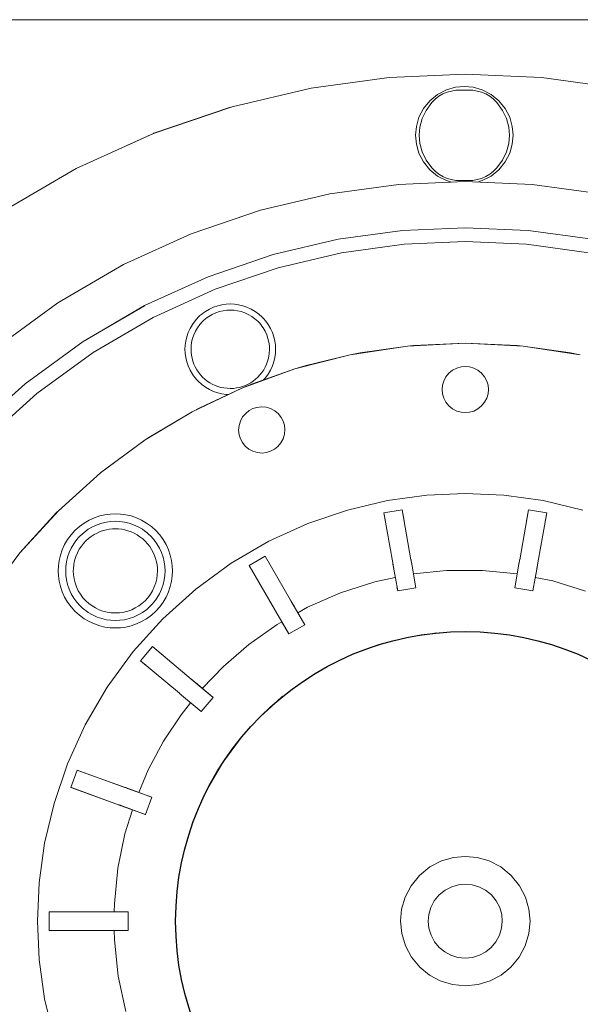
# Model space of a CAD drawing. Header units: millimetres. Extents: x -770 to 800, y -683 to 530.
# Tile 16 of 20: x 254 to 375, y -263 to -50. Entities that reach past the tile are written whole.
import ezdxf

# ---------------------------------------------------------------- set-up
doc = ezdxf.new("R2010")
doc.units = ezdxf.units.MM
doc.header["$MEASUREMENT"] = 0
doc.layers.add('MATERIAL 1', color=251, linetype='Continuous', true_color=0x505050)
doc.layers.add('MATERIAL 2', color=5, linetype='Continuous', true_color=0x0000ff)

msp = doc.modelspace()

# ---------------------------------------------------------------- linework, layer by layer
at = {"layer": 'MATERIAL 1', "color": 251, "linetype": 'Continuous', "lineweight": 0, "true_color": 0x505050}
for p, q in [((191.13, -50.08), (765, -50.08)), ((316.66, -64.89), (333.53, -62.57)), ((333.53, -62.57), (350, -61.83)), ((350, -61.83), (366.47, -62.57)), ((366.47, -62.57), (383.34, -64.89)), ((299.58, -68.9), (316.66, -64.89)), ((344.02, -66.25), (345.91, -65.27)), ((345.15, -66.15), (346.1, -65.75)), ((345.91, -65.27), (347.87, -64.7)), ((346.1, -65.75), (347.99, -65.33)), ((347.87, -64.7), (349.79, -64.53)), ((347.99, -65.33), (349.79, -65.29)), ((351.71, -64.7), (349.79, -64.53)), ((351.6, -65.33), (349.79, -65.29)), ((353.48, -65.75), (351.6, -65.33)), ((353.68, -65.27), (351.71, -64.7)), ((354.43, -66.15), (353.48, -65.75)), ((355.56, -66.25), (353.68, -65.27)), ((340.96, -69.3), (342.33, -67.62)), ((341.56, -69.7), (342.73, -68.02)), ((342.33, -67.62), (344.02, -66.25)), ((342.73, -68.02), (343.46, -67.29)), ((343.46, -67.29), (344.28, -66.65)), ((344.28, -66.65), (345.15, -66.15)), ((354.43, -66.15), (355.3, -66.65)), ((356.12, -67.29), (355.3, -66.65)), ((357.25, -67.62), (355.56, -66.25)), ((356.12, -67.29), (356.85, -68.02)), ((358.02, -69.7), (356.85, -68.02)), ((358.62, -69.3), (357.25, -67.62)), ((282.55, -74.69), (299.58, -68.9)), ((299.22, -69.02), (282.64, -74.66)), ((339.98, -71.19), (340.96, -69.3)), ((340.71, -71.48), (341.56, -69.7)), ((358.88, -71.48), (358.02, -69.7)), ((358.02, -69.7), (358.02, -69.7)), ((359.6, -71.19), (358.62, -69.3)), ((339.42, -73.16), (339.98, -71.19)), ((340.19, -73.3), (340.71, -71.48)), ((358.88, -71.48), (359.4, -73.3)), ((360.17, -73.16), (359.6, -71.19)), ((339.24, -75.08), (339.42, -73.16)), ((340.02, -75.08), (340.19, -73.3)), ((359.4, -73.3), (359.56, -75.08)), ((360.34, -75.08), (360.17, -73.16)), ((265.83, -82.3), (282.55, -74.69)), ((282.55, -74.69), (281.41, -75.21)), ((339.42, -77), (339.24, -75.08)), ((340.19, -76.85), (340.02, -75.08)), ((359.56, -75.08), (359.4, -76.85)), ((360.17, -77), (360.34, -75.08)), ((339.98, -78.96), (339.42, -77)), ((340.71, -78.67), (340.19, -76.85)), ((341.56, -80.46), (340.71, -78.67)), ((358.88, -78.67), (358.02, -80.46)), ((359.4, -76.85), (358.88, -78.67)), ((359.6, -78.96), (360.17, -77)), ((340.96, -80.85), (339.98, -78.96)), ((342.33, -82.54), (340.96, -80.85)), ((341.56, -80.46), (341.56, -80.46)), ((342.73, -82.14), (341.56, -80.46)), ((356.85, -82.14), (358.02, -80.46)), ((357.25, -82.54), (358.62, -80.85)), ((358.62, -80.85), (359.6, -78.96)), ((249.72, -91.7), (265.83, -82.3)), ((344.02, -83.91), (342.33, -82.54)), ((343.46, -82.87), (342.73, -82.14)), ((344.28, -83.5), (343.46, -82.87)), ((355.3, -83.5), (356.12, -82.87)), ((355.56, -83.91), (357.25, -82.54)), ((356.12, -82.87), (356.85, -82.14)), ((356.85, -82.14), (356.85, -82.14)), ((356.85, -82.14), (356.85, -82.14)), ((345.91, -84.89), (344.02, -83.91)), ((345.15, -84.01), (344.28, -83.5)), ((346.1, -84.41), (345.15, -84.01)), ((347.02, -85.21), (345.91, -84.89)), ((347.99, -84.83), (346.1, -84.41)), ((349.79, -84.86), (347.99, -84.83)), ((349.79, -84.86), (351.6, -84.83)), ((349.79, -84.86), (349.79, -84.86)), ((351.6, -84.83), (353.48, -84.41)), ((352.62, -85.19), (353.68, -84.89)), ((353.48, -84.41), (354.43, -84.01)), ((353.68, -84.89), (355.56, -83.91)), ((354.43, -84.01), (355.3, -83.5))]:
    msp.add_line(p, q, dxfattribs=at)
at = {"layer": 'MATERIAL 1', "color": 251, "linetype": 'Continuous', "lineweight": 0, "true_color": 0x505050, "flags": 128}
msp.add_lwpolyline([(276.83, -77.3), (282.55, -74.69), (282.64, -74.66), (282.64, -74.66)], dxfattribs=at)
at = {"layer": 'MATERIAL 2', "color": 5, "linetype": 'Continuous', "lineweight": 0, "true_color": 0x0000ff}
for p, q in [((350, -85.08), (335.53, -85.71)), ((364.47, -85.71), (350, -85.08)), ((335.53, -85.71), (320.7, -87.75)), ((379.3, -87.75), (364.47, -85.71)), ((320.7, -87.75), (305.7, -91.29)), ((305.7, -91.29), (290.75, -96.39)), ((336.43, -95.66), (322.52, -97.58)), ((350, -95.08), (336.43, -95.66)), ((363.57, -95.66), (350, -95.08)), ((377.48, -97.58), (363.57, -95.66)), ((290.75, -96.39), (276.06, -103.06)), ((322.52, -97.58), (308.45, -100.9)), ((323.25, -100.53), (336.79, -98.67)), ((336.79, -98.67), (350, -98.08)), ((350, -98.08), (363.21, -98.67)), ((363.21, -98.67), (376.75, -100.53)), ((294.42, -105.68), (308.45, -100.9)), ((308.45, -100.9), (308.45, -100.9)), ((309.55, -103.75), (323.25, -100.53)), ((276.06, -103.06), (261.91, -111.32)), ((295.89, -108.4), (309.55, -103.75)), ((280.65, -111.94), (294.42, -105.68)), ((282.48, -114.5), (295.89, -108.4)), ((261.91, -111.32), (248.53, -121.08)), ((280.66, -111.95), (267.38, -119.69)), ((268, -119.32), (280.65, -111.94)), ((280.44, -112.08), (280.66, -111.95)), ((293.82, -113.17), (294.68, -112.67)), ((294.68, -112.67), (295.57, -112.26)), ((295.57, -112.26), (296.48, -111.95)), ((296.48, -111.95), (297.39, -111.74)), ((297.39, -111.74), (298.3, -111.61)), ((298.3, -111.61), (299.18, -111.57)), ((298.41, -112.92), (299.18, -112.88)), ((299.18, -111.57), (300.06, -111.61)), ((299.18, -112.88), (299.94, -112.92)), ((300.06, -111.61), (300.96, -111.74)), ((300.96, -111.74), (301.87, -111.95)), ((301.87, -111.95), (302.78, -112.26)), ((302.78, -112.26), (303.68, -112.67)), ((303.68, -112.67), (304.54, -113.17)), ((269.56, -122.04), (282.48, -114.5)), ((291.57, -115.19), (292.25, -114.44)), ((292.25, -114.44), (292.62, -114.09)), ((292.62, -114.09), (293, -113.76)), ((293, -113.76), (293.4, -113.46)), ((293.4, -113.46), (293.82, -113.17)), ((293.5, -115.07), (293.83, -114.78)), ((293.83, -114.78), (294.18, -114.52)), ((294.18, -114.52), (294.53, -114.27)), ((294.53, -114.27), (295.28, -113.83)), ((295.28, -113.83), (296.05, -113.48)), ((296.05, -113.48), (296.84, -113.21)), ((296.84, -113.21), (297.63, -113.03)), ((297.63, -113.03), (298.41, -112.92)), ((299.94, -112.92), (300.72, -113.03)), ((300.72, -113.03), (301.51, -113.21)), ((301.51, -113.21), (302.3, -113.48)), ((302.3, -113.48), (303.07, -113.83)), ((303.07, -113.83), (303.82, -114.27)), ((303.82, -114.27), (304.52, -114.78)), ((304.52, -114.78), (305.18, -115.37)), ((304.54, -113.17), (305.35, -113.76)), ((305.35, -113.76), (306.1, -114.44)), ((306.1, -114.44), (306.45, -114.81)), ((306.45, -114.81), (306.78, -115.19)), ((290.07, -117.76), (290.48, -116.87)), ((290.48, -116.87), (290.98, -116.01)), ((290.98, -116.01), (291.57, -115.19)), ((291.64, -117.47), (292.08, -116.73)), ((292.08, -116.73), (292.59, -116.02)), ((292.59, -116.02), (293.18, -115.37)), ((293.18, -115.37), (293.5, -115.07)), ((305.18, -115.37), (305.48, -115.69)), ((305.48, -115.69), (305.76, -116.02)), ((305.76, -116.02), (306.03, -116.37)), ((306.03, -116.37), (306.28, -116.73)), ((306.28, -116.73), (306.71, -117.47)), ((306.78, -115.19), (307.09, -115.59)), ((307.09, -115.59), (307.38, -116.01)), ((307.38, -116.01), (307.88, -116.87)), ((307.88, -116.87), (308.29, -117.76)), ((289.54, -119.59), (289.76, -118.67)), ((289.76, -118.67), (290.07, -117.76)), ((290.83, -119.83), (291.02, -119.03)), ((291.02, -119.03), (291.29, -118.25)), ((291.29, -118.25), (291.64, -117.47)), ((306.71, -117.47), (307.07, -118.25)), ((307.07, -118.25), (307.33, -119.03)), ((307.33, -119.03), (307.52, -119.83)), ((308.29, -117.76), (308.6, -118.67)), ((308.6, -118.67), (308.81, -119.59)), ((254.84, -128.84), (267.36, -119.7)), ((267.38, -119.69), (267.38, -119.69)), ((289.38, -121.37), (289.42, -120.49)), ((289.42, -122.25), (289.38, -121.37)), ((289.42, -120.49), (289.54, -119.59)), ((290.69, -121.37), (290.73, -120.61)), ((290.72, -122.01), (290.69, -121.37)), ((290.73, -120.61), (290.83, -119.83)), ((307.52, -119.83), (307.63, -120.61)), ((307.61, -122.34), (307.66, -121.37)), ((307.63, -120.61), (307.66, -121.37)), ((308.81, -119.59), (308.93, -120.49)), ((308.93, -120.49), (308.97, -121.37)), ((308.97, -121.37), (308.93, -122.25)), ((325.13, -122.58), (337.47, -120.71)), ((337.47, -120.71), (327.25, -122.16)), ((337.47, -120.71), (350, -120.08)), ((337.47, -120.71), (338.77, -120.58)), ((350, -120.08), (338.77, -120.58)), ((338.77, -120.58), (338.77, -120.58)), ((350, -120.08), (362.53, -120.71)), ((361.23, -120.58), (350, -120.08)), ((362.53, -120.71), (361.23, -120.58)), ((361.23, -120.58), (361.23, -120.58)), ((362.53, -120.71), (372.75, -122.16)), ((362.53, -120.71), (374.87, -122.58)), ((257.35, -130.95), (269.56, -122.04)), ((289.54, -123.15), (289.42, -122.25)), ((289.76, -124.06), (289.54, -123.15)), ((290.79, -122.66), (290.72, -122.01)), ((290.92, -123.3), (290.79, -122.66)), ((291.09, -123.95), (290.92, -123.3)), ((307.26, -123.96), (307.44, -123.31)), ((307.44, -123.31), (307.54, -122.82)), ((307.54, -122.82), (307.61, -122.34)), ((308.81, -123.15), (308.6, -124.06)), ((308.93, -122.25), (308.81, -123.15)), ((313.16, -125.63), (325.13, -122.58)), ((325.13, -122.58), (315.61, -124.9)), ((325.13, -122.58), (327.25, -122.16)), ((327.25, -122.16), (327.25, -122.16)), ((327.26, -122.16), (327.25, -122.16)), ((372.75, -122.16), (372.74, -122.16)), ((374.87, -122.58), (372.75, -122.16)), ((372.75, -122.16), (372.75, -122.16)), ((290.07, -124.97), (289.76, -124.06)), ((290.48, -125.87), (290.07, -124.97)), ((291.32, -124.58), (291.09, -123.95)), ((291.61, -125.2), (291.32, -124.58)), ((291.94, -125.79), (291.61, -125.2)), ((301.71, -129.78), (313.16, -125.63)), ((313.16, -125.63), (303.99, -128.85)), ((306.41, -125.81), (306.74, -125.21)), ((306.74, -125.21), (307.02, -124.6)), ((307.02, -124.6), (307.26, -123.96)), ((308.29, -124.97), (307.88, -125.87)), ((308.6, -124.06), (308.29, -124.97)), ((313.16, -125.63), (315.61, -124.9)), ((315.61, -124.9), (315.61, -124.9)), ((315.61, -124.9), (315.61, -124.9)), ((348.16, -125.43), (347.26, -125.89)), ((349.09, -125.16), (348.16, -125.43)), ((350, -125.08), (349.09, -125.16)), ((350.91, -125.16), (350, -125.08)), ((351.84, -125.43), (350.91, -125.16)), ((352.74, -125.89), (351.84, -125.43)), ((290.98, -126.73), (290.48, -125.87)), ((291.25, -127.13), (290.98, -126.73)), ((291.57, -127.54), (291.25, -127.13)), ((291.9, -127.93), (291.57, -127.54)), ((292.31, -126.36), (291.94, -125.79)), ((292.31, -126.36), (292.73, -126.89)), ((292.73, -126.89), (293.19, -127.38)), ((293.19, -127.38), (293.68, -127.83)), ((304.65, -127.85), (305.14, -127.4)), ((305.14, -127.4), (305.6, -126.91)), ((305.6, -126.91), (306.03, -126.38)), ((306.03, -126.38), (306.41, -125.81)), ((306.78, -127.54), (306.35, -128.02)), ((307.38, -126.73), (306.78, -127.54)), ((307.88, -125.87), (307.38, -126.73)), ((345.82, -127.34), (345.35, -128.24)), ((346.46, -126.54), (345.82, -127.34)), ((347.26, -125.89), (346.46, -126.54)), ((353.54, -126.54), (352.74, -125.89)), ((354.18, -127.34), (353.54, -126.54)), ((354.65, -128.24), (354.18, -127.34)), ((243.24, -139.3), (254.83, -128.84)), ((254.83, -128.84), (254.84, -128.84)), ((290.93, -134.92), (301.71, -129.78)), ((292.25, -128.3), (291.9, -127.93)), ((293, -128.97), (292.25, -128.3)), ((301.71, -129.78), (292.59, -134.04)), ((293.82, -129.57), (293, -128.97)), ((293.68, -127.83), (294.2, -128.24)), ((294.68, -130.07), (293.82, -129.57)), ((294.2, -128.24), (294.74, -128.6)), ((294.74, -128.6), (295.3, -128.91)), ((295.3, -128.91), (295.89, -129.19)), ((295.89, -129.19), (296.5, -129.42)), ((296.5, -129.42), (297.15, -129.61)), ((297.15, -129.61), (297.81, -129.74)), ((297.81, -129.74), (298.48, -129.82)), ((298.48, -129.82), (299.16, -129.85)), ((299.16, -129.85), (299.85, -129.83)), ((299.85, -129.83), (300.52, -129.75)), ((300.52, -129.75), (301.18, -129.61)), ((301.18, -129.61), (301.83, -129.43)), ((301.71, -129.78), (303.99, -128.85)), ((301.83, -129.43), (302.45, -129.2)), ((302.45, -129.2), (303.04, -128.92)), ((303.04, -128.92), (303.6, -128.61)), ((303.6, -128.61), (304.13, -128.25)), ((303.99, -128.85), (303.99, -128.85)), ((303.99, -128.85), (303.99, -128.85)), ((304.13, -128.25), (304.65, -127.85)), ((345.08, -129.17), (345, -130.08)), ((345.35, -128.24), (345.08, -129.17)), ((354.92, -129.17), (354.65, -128.24)), ((355, -130.08), (354.92, -129.17)), ((246.06, -141.13), (257.35, -130.95)), ((295.57, -130.48), (294.68, -130.07)), ((296.48, -130.79), (295.57, -130.48)), ((297.39, -131), (296.48, -130.79)), ((298.3, -131.13), (297.39, -131)), ((298.78, -131.15), (298.3, -131.13)), ((345, -130.08), (345.08, -130.99)), ((345.08, -130.99), (345.35, -131.92)), ((345.35, -131.92), (345.82, -132.81)), ((354.18, -132.81), (354.65, -131.92)), ((354.65, -131.92), (354.92, -130.99)), ((354.92, -130.99), (355, -130.08)), ((290.93, -134.92), (292.59, -134.04)), ((292.59, -134.04), (292.59, -134.04)), ((292.59, -134.04), (292.59, -134.04)), ((304.95, -133.94), (304.08, -134.21)), ((305.91, -133.83), (304.95, -133.94)), ((306.92, -133.92), (305.91, -133.83)), ((307.9, -134.21), (306.92, -133.92)), ((345.82, -132.81), (346.46, -133.61)), ((346.46, -133.61), (347.26, -134.26)), ((352.74, -134.26), (353.54, -133.61)), ((353.54, -133.61), (354.18, -132.81)), ((280.81, -140.97), (290.93, -134.92)), ((290.93, -134.92), (281.6, -140.45)), ((301.86, -136.01), (301.37, -136.92)), ((302.51, -135.24), (301.86, -136.01)), ((303.27, -134.64), (302.51, -135.24)), ((304.08, -134.21), (303.27, -134.64)), ((308.81, -134.7), (307.9, -134.21)), ((309.58, -135.35), (308.81, -134.7)), ((310.19, -136.11), (309.58, -135.35)), ((310.61, -136.92), (310.19, -136.11)), ((347.26, -134.26), (348.16, -134.73)), ((348.16, -134.73), (349.09, -134.99)), ((349.09, -134.99), (350, -135.08)), ((350, -135.08), (350.91, -134.99)), ((350.91, -134.99), (351.84, -134.73)), ((351.84, -134.73), (352.74, -134.26)), ((301.08, -137.9), (300.99, -138.91)), ((301.37, -136.92), (301.08, -137.9)), ((310.88, -137.79), (310.61, -136.92)), ((310.99, -138.75), (310.88, -137.79)), ((280.81, -140.97), (281.6, -140.45)), ((281.6, -140.45), (281.6, -140.45)), ((281.6, -140.45), (281.6, -140.45)), ((300.99, -138.91), (301.1, -139.87)), ((301.1, -139.87), (301.37, -140.74)), ((310.61, -140.74), (310.9, -139.76)), ((310.9, -139.76), (310.99, -138.75)), ((271.12, -148.1), (280.81, -140.97)), ((280.81, -140.97), (271.21, -148.03)), ((301.37, -140.74), (301.8, -141.55)), ((301.8, -141.55), (302.4, -142.31)), ((302.4, -142.31), (303.17, -142.96)), ((308.71, -143.02), (309.47, -142.42)), ((309.47, -142.42), (310.12, -141.65)), ((310.12, -141.65), (310.61, -140.74)), ((303.17, -142.96), (304.08, -143.45)), ((304.08, -143.45), (305.07, -143.74)), ((305.07, -143.74), (306.07, -143.83)), ((306.07, -143.83), (307.03, -143.72)), ((307.03, -143.72), (307.9, -143.45)), ((307.9, -143.45), (308.71, -143.02)), ((262.02, -156.29), (271.12, -148.1)), ((271.12, -148.1), (271.21, -148.03)), ((271.21, -148.03), (271.21, -148.03)), ((271.21, -148.03), (271.21, -148.03)), ((341.69, -152.95), (333.17, -154.12)), ((350, -152.58), (341.69, -152.95)), ((358.31, -152.95), (350, -152.58)), ((366.83, -154.12), (358.31, -152.95)), ((333.17, -154.12), (324.55, -156.15)), ((375.45, -156.15), (366.83, -154.12)), ((253.65, -165.44), (262.02, -156.29)), ((253.65, -165.44), (261.61, -156.69)), ((262.02, -156.29), (261.61, -156.69)), ((261.61, -156.69), (261.61, -156.69)), ((261.61, -156.69), (261.61, -156.69)), ((270.94, -157.44), (269.79, -157.83)), ((272.09, -157.16), (270.94, -157.44)), ((273.23, -157.01), (272.09, -157.16)), ((274.34, -156.96), (273.23, -157.01)), ((275.45, -157.01), (274.34, -156.96)), ((276.59, -157.16), (275.45, -157.01)), ((277.74, -157.44), (276.59, -157.16)), ((278.89, -157.83), (277.74, -157.44)), ((324.55, -156.15), (315.95, -159.07)), ((332.4, -156.79), (336.34, -156.1)), ((332.73, -158.63), (332.4, -156.79)), ((332.4, -156.79), (334.31, -167.58)), ((336.34, -156.1), (336.76, -158.48)), ((338.24, -166.89), (336.34, -156.1)), ((363.66, -156.1), (361.76, -166.89)), ((363.24, -158.48), (363.66, -156.1)), ((363.66, -156.1), (367.6, -156.79)), ((365.69, -167.58), (367.6, -156.79)), ((367.6, -156.79), (367.27, -158.63)), ((266.55, -159.72), (265.6, -160.58)), ((267.58, -158.97), (266.55, -159.72)), ((268.67, -158.34), (267.58, -158.97)), ((269.79, -157.83), (268.67, -158.34)), ((270.39, -159.33), (269.41, -159.77)), ((271.39, -158.99), (270.39, -159.33)), ((272.39, -158.75), (271.39, -158.99)), ((273.38, -158.62), (272.39, -158.75)), ((274.34, -158.57), (273.38, -158.62)), ((275.31, -158.62), (274.34, -158.57)), ((276.3, -158.75), (275.31, -158.62)), ((277.3, -158.99), (276.3, -158.75)), ((278.29, -159.33), (277.3, -158.99)), ((279.27, -159.77), (278.29, -159.33)), ((280.02, -158.34), (278.89, -157.83)), ((281.1, -158.97), (280.02, -158.34)), ((282.13, -159.72), (281.1, -158.97)), ((283.08, -160.58), (282.13, -159.72)), ((315.95, -159.07), (307.52, -162.91)), ((264.75, -161.53), (264, -162.55)), ((265.6, -160.58), (264.75, -161.53)), ((266.75, -161.72), (266.37, -162.12)), ((267.57, -160.98), (266.75, -161.72)), ((268.46, -160.32), (267.57, -160.98)), ((269.41, -159.77), (268.46, -160.32)), ((268.51, -162.33), (269.11, -161.87)), ((269.11, -161.87), (269.73, -161.47)), ((269.73, -161.47), (270.38, -161.12)), ((270.38, -161.12), (271.04, -160.83)), ((271.04, -160.83), (271.72, -160.6)), ((271.72, -160.6), (272.4, -160.43)), ((272.4, -160.43), (273.07, -160.3)), ((273.07, -160.3), (273.73, -160.24)), ((273.73, -160.24), (274.38, -160.22)), ((274.38, -160.22), (275.03, -160.24)), ((275.03, -160.24), (275.7, -160.32)), ((275.7, -160.32), (276.37, -160.44)), ((276.37, -160.44), (277.05, -160.63)), ((277.05, -160.63), (277.72, -160.87)), ((277.72, -160.87), (278.39, -161.16)), ((278.39, -161.16), (279.03, -161.52)), ((279.03, -161.52), (279.65, -161.93)), ((280.22, -160.32), (279.27, -159.77)), ((280.67, -160.64), (280.22, -160.32)), ((281.11, -160.98), (280.67, -160.64)), ((281.53, -161.34), (281.11, -160.98)), ((281.94, -161.72), (281.53, -161.34)), ((282.68, -162.54), (281.94, -161.72)), ((283.93, -161.53), (283.08, -160.58)), ((284.68, -162.55), (283.93, -161.53)), ((263.37, -163.64), (262.85, -164.77)), ((264, -162.55), (263.37, -163.64)), ((264.8, -164.38), (265.35, -163.44)), ((265.35, -163.44), (265.65, -163)), ((265.35, -163.44), (265.35, -163.44)), ((266, -162.54), (265.65, -163)), ((266.37, -162.12), (266, -162.54)), ((266.98, -163.97), (266.53, -164.65)), ((266.98, -163.97), (267.45, -163.38)), ((267.45, -163.38), (267.96, -162.83)), ((267.96, -162.83), (268.51, -162.33)), ((279.65, -161.93), (280.24, -162.39)), ((280.24, -162.39), (280.79, -162.9)), ((280.79, -162.9), (281.3, -163.45)), ((281.3, -163.45), (281.76, -164.04)), ((283.33, -163.44), (282.68, -162.54)), ((283.88, -164.38), (283.33, -163.44)), ((285.32, -163.64), (284.68, -162.55)), ((285.83, -164.77), (285.32, -163.64)), ((307.52, -162.91), (299.38, -167.65)), ((246.17, -175.47), (253.65, -165.44)), ((262.46, -165.91), (262.19, -167.07)), ((262.85, -164.77), (262.46, -165.91)), ((264.02, -166.36), (264.36, -165.36)), ((264.36, -165.36), (264.8, -164.38)), ((266.13, -165.39), (265.79, -166.2)), ((266.53, -164.65), (266.13, -165.39)), ((281.76, -164.04), (282.16, -164.66)), ((282.16, -164.66), (282.51, -165.31)), ((282.51, -165.31), (282.81, -165.98)), ((282.81, -165.98), (283.04, -166.65)), ((284.33, -165.36), (283.88, -164.38)), ((284.67, -166.36), (284.33, -165.36)), ((286.22, -165.91), (285.83, -164.77)), ((286.49, -167.07), (286.22, -165.91)), ((303.27, -168.13), (306.73, -166.13)), ((306.73, -166.13), (312.21, -175.63)), ((312.21, -175.63), (306.73, -166.13)), ((262.04, -168.2), (261.99, -169.31)), ((262.19, -167.07), (262.04, -168.2)), ((263.65, -168.35), (263.78, -167.36)), ((263.78, -167.36), (264.02, -166.36)), ((265.35, -167.94), (265.25, -168.87)), ((265.53, -167.05), (265.35, -167.94)), ((265.79, -166.2), (265.53, -167.05)), ((283.04, -166.65), (283.22, -167.33)), ((283.22, -167.33), (283.34, -168)), ((283.34, -168), (283.42, -168.66)), ((284.9, -167.36), (284.67, -166.36)), ((285.04, -168.35), (284.9, -167.36)), ((286.65, -168.2), (286.49, -167.07)), ((286.7, -169.31), (286.65, -168.2)), ((299.38, -167.65), (291.7, -173.26)), ((303.27, -168.13), (308.75, -177.63)), ((334.31, -167.58), (334.31, -167.61)), ((334.31, -167.61), (334.33, -167.72)), ((334.31, -167.62), (334.76, -170.18)), ((334.33, -167.72), (334.36, -167.9)), ((334.36, -167.9), (334.41, -168.16)), ((334.41, -168.16), (335.38, -173.65)), ((334.41, -168.16), (334.52, -168.82)), ((338.25, -166.92), (338.24, -166.89)), ((338.27, -167.03), (338.25, -166.92)), ((338.35, -167.46), (338.25, -166.92)), ((338.3, -167.21), (338.27, -167.03)), ((338.27, -167.04), (338.27, -167.03)), ((338.35, -167.46), (338.3, -167.21)), ((339.31, -172.96), (338.35, -167.46)), ((338.38, -167.68), (338.35, -167.46)), ((361.65, -167.46), (360.69, -172.96)), ((361.65, -167.46), (361.62, -167.68)), ((361.7, -167.21), (361.65, -167.46)), ((361.7, -167.21), (361.65, -167.46)), ((361.75, -166.92), (361.7, -167.21)), ((361.73, -167.03), (361.7, -167.21)), ((361.75, -166.92), (361.73, -167.03)), ((361.73, -167.03), (361.73, -167.04)), ((361.76, -166.89), (361.75, -166.92)), ((364.62, -173.65), (365.59, -168.16)), ((365.24, -170.18), (365.69, -167.62)), ((365.48, -168.82), (365.59, -168.16)), ((365.59, -168.16), (365.64, -167.9)), ((365.64, -167.9), (365.67, -167.72)), ((365.67, -167.72), (365.69, -167.61)), ((365.69, -167.61), (365.69, -167.58)), ((262.04, -170.42), (261.99, -169.31)), ((263.6, -169.31), (263.65, -168.35)), ((263.65, -170.28), (263.6, -169.31)), ((263.78, -171.27), (263.65, -170.28)), ((265.25, -168.87), (265.24, -169.31)), ((265.28, -170.18), (265.24, -169.31)), ((265.41, -171.05), (265.28, -170.18)), ((283.4, -170.18), (283.27, -171.05)), ((283.44, -169.31), (283.4, -170.18)), ((283.42, -168.66), (283.44, -169.31)), ((285.04, -170.28), (284.9, -171.27)), ((285.08, -169.31), (285.04, -168.35)), ((285.08, -169.31), (285.04, -170.28)), ((286.7, -169.31), (286.65, -170.42)), ((308.76, -177.65), (303.35, -168.27)), ((345.93, -169.21), (338.79, -169.97)), ((353.74, -169.2), (345.93, -169.21)), ((361.22, -169.95), (353.74, -169.2)), ((262.19, -171.56), (262.04, -170.42)), ((262.46, -172.71), (262.19, -171.56)), ((264.02, -172.27), (263.78, -171.27)), ((264.36, -173.27), (264.02, -172.27)), ((265.62, -171.92), (265.41, -171.05)), ((265.93, -172.77), (265.62, -171.92)), ((283.06, -171.92), (282.76, -172.77)), ((283.27, -171.05), (283.06, -171.92)), ((284.67, -172.27), (284.33, -173.27)), ((284.9, -171.27), (284.67, -172.27)), ((286.49, -171.56), (286.22, -172.71)), ((286.65, -170.42), (286.49, -171.56)), ((330.43, -171.67), (322.99, -174.07)), ((334.86, -170.73), (330.43, -171.67)), ((368.9, -171.49), (365.14, -170.72)), ((376.02, -173.7), (368.9, -171.49)), ((262.85, -173.86), (262.46, -172.71)), ((263.37, -174.99), (262.85, -173.86)), ((264.8, -174.25), (264.36, -173.27)), ((265.35, -175.19), (264.8, -174.25)), ((266.31, -173.6), (265.93, -172.77)), ((266.78, -174.38), (266.31, -173.6)), ((267.33, -175.11), (266.78, -174.38)), ((281.9, -174.38), (281.35, -175.11)), ((282.37, -173.6), (281.9, -174.38)), ((282.76, -172.77), (282.37, -173.6)), ((283.88, -174.25), (283.33, -175.19)), ((284.33, -173.27), (283.88, -174.25)), ((291.7, -173.26), (284.59, -179.67)), ((285.83, -173.86), (285.32, -174.99)), ((286.22, -172.71), (285.83, -173.86)), ((322.99, -174.07), (315.91, -177.18)), ((335.38, -173.65), (335.23, -172.83)), ((335.38, -173.65), (339.31, -172.96)), ((339.24, -172.56), (339.31, -172.96)), ((360.69, -172.96), (360.76, -172.56)), ((360.69, -172.96), (364.62, -173.65)), ((364.77, -172.83), (364.62, -173.65)), ((264, -176.07), (263.37, -174.99)), ((264.75, -177.1), (264, -176.07)), ((266, -176.08), (265.35, -175.19)), ((266.75, -176.91), (266, -176.08)), ((267.94, -175.78), (267.33, -175.11)), ((268.6, -176.37), (267.94, -175.78)), ((269.31, -176.89), (268.6, -176.37)), ((280.08, -176.37), (279.38, -176.89)), ((280.75, -175.78), (280.08, -176.37)), ((281.35, -175.11), (280.75, -175.78)), ((282.32, -176.5), (281.94, -176.91)), ((282.68, -176.08), (282.32, -176.5)), ((283.02, -175.64), (282.68, -176.08)), ((282.68, -176.08), (282.68, -176.08)), ((282.68, -176.08), (282.68, -176.08)), ((283.33, -175.19), (283.02, -175.64)), ((284.68, -176.07), (283.93, -177.1)), ((285.32, -174.99), (284.68, -176.07)), ((312.23, -175.65), (312.21, -175.63)), ((312.28, -175.74), (312.23, -175.65)), ((312.28, -175.74), (312.23, -175.65)), ((312.37, -175.91), (312.28, -175.74)), ((312.3, -175.78), (312.28, -175.74)), ((312.37, -175.91), (312.28, -175.74)), ((312.5, -176.13), (312.37, -175.91)), ((312.5, -176.13), (312.38, -175.91)), ((312.5, -176.13), (312.4, -175.95)), ((315.29, -180.96), (312.5, -176.13)), ((312.73, -176.53), (312.5, -176.13)), ((313.08, -177.13), (312.5, -176.13)), ((313.04, -177.06), (312.5, -176.13)), ((265.6, -178.05), (264.75, -177.1)), ((266.55, -178.91), (265.6, -178.05)), ((267.58, -179.66), (266.55, -178.91)), ((267.15, -177.29), (266.75, -176.91)), ((267.57, -177.65), (267.15, -177.29)), ((267.57, -177.65), (267.57, -177.65)), ((267.57, -177.65), (267.57, -177.65)), ((268.01, -177.99), (267.57, -177.65)), ((268.46, -178.3), (268.01, -177.99)), ((269.41, -178.85), (268.46, -178.3)), ((270.04, -177.33), (269.31, -176.89)), ((270.39, -179.3), (269.41, -178.85)), ((270.83, -177.71), (270.04, -177.33)), ((271.66, -178.01), (270.83, -177.71)), ((272.53, -178.23), (271.66, -178.01)), ((273.43, -178.37), (272.53, -178.23)), ((274.34, -178.41), (273.43, -178.37)), ((275.25, -178.37), (274.34, -178.41)), ((276.15, -178.23), (275.25, -178.37)), ((277.02, -178.01), (276.15, -178.23)), ((277.86, -177.71), (277.02, -178.01)), ((278.64, -177.33), (277.86, -177.71)), ((279.27, -178.85), (278.29, -179.3)), ((279.38, -176.89), (278.64, -177.33)), ((280.22, -178.3), (279.27, -178.85)), ((281.11, -177.65), (280.22, -178.3)), ((282.13, -178.91), (281.1, -179.66)), ((281.94, -176.91), (281.11, -177.65)), ((281.94, -176.91), (281.94, -176.91)), ((283.08, -178.05), (282.13, -178.91)), ((283.93, -177.1), (283.08, -178.05)), ((308.75, -177.63), (308.76, -177.65)), ((308.76, -177.65), (308.75, -177.63)), ((308.75, -177.63), (308.75, -177.63)), ((308.82, -177.74), (308.76, -177.65)), ((308.76, -177.65), (308.82, -177.74)), ((308.77, -177.66), (308.76, -177.65)), ((310.28, -180.28), (308.82, -177.74)), ((308.82, -177.74), (308.91, -177.91)), ((308.82, -177.75), (308.91, -177.91)), ((308.91, -177.91), (309.04, -178.13)), ((308.91, -177.91), (310.28, -180.28)), ((309.04, -178.13), (311.83, -182.96)), ((315.91, -177.18), (313.8, -178.38)), ((268.67, -180.29), (267.58, -179.66)), ((269.79, -180.8), (268.67, -180.29)), ((270.94, -181.19), (269.79, -180.8)), ((271.39, -179.64), (270.39, -179.3)), ((272.39, -179.87), (271.39, -179.64)), ((273.38, -180.01), (272.39, -179.87)), ((274.34, -180.05), (273.38, -180.01)), ((275.31, -180.01), (274.34, -180.05)), ((276.3, -179.87), (275.31, -180.01)), ((277.3, -179.64), (276.3, -179.87)), ((278.29, -179.3), (277.3, -179.64)), ((278.89, -180.8), (277.74, -181.19)), ((284.59, -179.67), (278.19, -186.77)), ((280.02, -180.29), (278.89, -180.8)), ((281.1, -179.66), (280.02, -180.29)), ((309.29, -180.93), (303.2, -185.23)), ((310.32, -180.35), (309.29, -180.93)), ((310.28, -180.28), (309.96, -179.72)), ((311.81, -182.93), (310.28, -180.28)), ((311.83, -182.96), (315.29, -180.96)), ((315.01, -180.47), (315.29, -180.96)), ((272.09, -181.46), (270.94, -181.19)), ((273.23, -181.62), (272.09, -181.46)), ((274.34, -181.67), (273.23, -181.62)), ((275.45, -181.62), (274.34, -181.67)), ((276.59, -181.46), (275.45, -181.62)), ((277.74, -181.19), (276.59, -181.46)), ((344.37, -182.69), (338.6, -183.48)), ((338.6, -183.48), (343.86, -182.74)), ((303.2, -185.23), (297.69, -189.98)), ((332.76, -184.85), (326.94, -186.83)), ((326.94, -186.83), (331.82, -185.13)), ((332.76, -184.85), (331.82, -185.13)), ((338.6, -183.48), (332.76, -184.85)), ((332.76, -184.85), (337.78, -183.64)), ((338.6, -183.48), (337.78, -183.64)), ((278.19, -186.77), (272.58, -194.46)), ((279.77, -188.76), (282.34, -185.69)), ((282.34, -185.69), (290.74, -192.74)), ((290.74, -192.74), (282.34, -185.69)), ((326.94, -186.83), (321.23, -189.43)), ((321.23, -189.43), (326.03, -187.2)), ((326.94, -186.83), (326.03, -187.2)), ((280.82, -189.64), (279.77, -188.76)), ((279.77, -188.76), (288.17, -195.8)), ((297.69, -189.98), (293.12, -194.74)), ((290.76, -192.76), (290.74, -192.74)), ((290.74, -192.74), (290.76, -192.76)), ((290.76, -192.76), (293.09, -194.71)), ((290.84, -192.83), (290.76, -192.76)), ((290.76, -192.76), (293.09, -194.71)), ((290.92, -192.89), (290.76, -192.76)), ((290.98, -192.95), (290.84, -192.83)), ((291.18, -193.11), (290.98, -192.95)), ((293.09, -194.71), (290.99, -192.95)), ((295.46, -196.7), (291.18, -193.11)), ((293.09, -194.71), (291.64, -193.49)), ((272.58, -194.46), (267.83, -202.59)), ((288.17, -195.8), (288.19, -195.82)), ((288.27, -195.89), (288.17, -195.8)), ((288.19, -195.82), (288.27, -195.89)), ((288.27, -195.89), (288.41, -196.01)), ((288.5, -196.09), (288.27, -195.89)), ((293.09, -194.71), (295.4, -196.65)), ((288.41, -196.01), (288.61, -196.18)), ((288.41, -196.01), (288.43, -196.02)), ((290.59, -197.84), (288.54, -200.42)), ((288.61, -196.18), (292.89, -199.76)), ((292.89, -199.76), (295.46, -196.7)), ((295.46, -196.7), (295.46, -196.7)), ((310.52, -196.44), (305.7, -200.78)), ((305.7, -200.78), (310.26, -196.65)), ((310.52, -196.44), (310.26, -196.65)), ((292.89, -199.76), (292.73, -199.63)), ((284.77, -206.12), (288.54, -200.42)), ((267.83, -202.59), (263.99, -211.03)), ((281.44, -212.35), (284.77, -206.12)), ((301.37, -205.59), (297.57, -210.8)), ((301.37, -205.59), (297.93, -210.29)), ((297.57, -210.8), (294.35, -216.3)), ((297.57, -210.8), (294.76, -215.55)), ((297.57, -210.8), (297.93, -210.29)), ((263.99, -211.03), (261.07, -219.62)), ((264.74, -216.17), (266.11, -212.42)), ((276.41, -216.16), (266.11, -212.42)), ((266.25, -212.47), (276.43, -216.17)), ((279.38, -217.25), (281.44, -212.35)), ((264.74, -216.17), (275.04, -219.92)), ((275.04, -219.92), (264.85, -216.21)), ((276.44, -216.17), (276.41, -216.16)), ((276.41, -216.16), (276.41, -216.16)), ((276.54, -216.21), (276.44, -216.17)), ((276.71, -216.27), (276.54, -216.21)), ((279.29, -217.21), (276.55, -216.21)), ((276.96, -216.36), (276.71, -216.27)), ((282.2, -218.27), (276.96, -216.36)), ((278.43, -216.9), (279.18, -217.17)), ((279.18, -217.17), (279.29, -217.21)), ((279.27, -217.2), (279.29, -217.21)), ((279.29, -217.21), (282.12, -218.24)), ((294.35, -216.3), (294.76, -215.55)), ((280.83, -222.03), (282.2, -218.27)), ((261.07, -219.62), (259.04, -228.25)), ((275.04, -219.92), (275.07, -219.93)), ((275.05, -219.92), (275.04, -219.92)), ((275.04, -219.92), (275.04, -219.92)), ((275.35, -220.03), (275.07, -219.93)), ((275.07, -219.93), (275.17, -219.97)), ((275.07, -219.93), (275.34, -220.03)), ((275.17, -219.97), (275.35, -220.03)), ((275.17, -219.97), (275.22, -219.99)), ((275.35, -220.03), (275.59, -220.12)), ((275.35, -220.03), (277.92, -220.97)), ((277.92, -220.97), (275.35, -220.04)), ((275.4, -220.05), (277.92, -220.97)), ((275.59, -220.12), (280.83, -222.03)), ((276.41, -226.18), (278.02, -221.01)), ((277.15, -220.69), (277.92, -220.97)), ((277.92, -220.97), (277.21, -220.71)), ((280.8, -222.02), (277.92, -220.97)), ((280.83, -222.03), (280.83, -222.03)), ((274.89, -233.64), (276.41, -226.18)), ((259.04, -228.25), (257.87, -236.77)), ((344.85, -232.06), (342.34, -233.36)), ((347.45, -231.31), (344.85, -232.06)), ((350, -231.08), (347.45, -231.31)), ((352.55, -231.31), (350, -231.08)), ((355.15, -232.06), (352.55, -231.31)), ((357.66, -233.36), (355.15, -232.06)), ((274.12, -241.33), (274.89, -233.64)), ((342.34, -233.36), (340.1, -235.18)), ((359.9, -235.18), (357.66, -233.36)), ((340.1, -235.18), (338.28, -237.42)), ((361.72, -237.42), (359.9, -235.18)), ((257.87, -236.77), (257.5, -245.08)), ((338.28, -237.42), (336.98, -239.92)), ((345.62, -238.38), (344.34, -239.42)), ((347.06, -237.64), (345.62, -238.38)), ((348.54, -237.21), (347.06, -237.64)), ((350, -237.08), (348.54, -237.21)), ((351.46, -237.21), (350, -237.08)), ((352.94, -237.64), (351.46, -237.21)), ((354.38, -238.38), (352.94, -237.64)), ((355.66, -239.42), (354.38, -238.38)), ((363.02, -239.92), (361.72, -237.42)), ((336.98, -239.92), (336.23, -242.53)), ((344.34, -239.42), (343.3, -240.7)), ((356.7, -240.7), (355.66, -239.42)), ((363.77, -242.53), (363.02, -239.92)), ((274.08, -243.08), (274.12, -241.33)), ((336.23, -242.53), (336, -245.08)), ((342.56, -242.13), (342.13, -243.62)), ((343.3, -240.7), (342.56, -242.13)), ((357.44, -242.13), (356.7, -240.7)), ((357.87, -243.62), (357.44, -242.13)), ((364, -245.08), (363.77, -242.53)), ((260, -247.08), (260, -243.08)), ((270.96, -243.08), (260, -243.08)), ((270.99, -243.08), (270.96, -243.08)), ((271.1, -243.08), (270.99, -243.08)), ((271.28, -243.08), (271.1, -243.08)), ((271.54, -243.08), (271.28, -243.08)), ((277.12, -243.08), (271.54, -243.08)), ((277.12, -247.08), (277.12, -243.08)), ((342.13, -243.62), (342, -245.08)), ((358, -245.08), (357.87, -243.62)), ((257.87, -253.39), (257.5, -245.08)), ((260, -247.08), (270.96, -247.08)), ((270.96, -247.08), (270.99, -247.08)), ((270.99, -247.08), (271.1, -247.08)), ((271.1, -247.08), (271.28, -247.08)), ((271.28, -247.08), (271.54, -247.08)), ((271.54, -247.08), (277.12, -247.08)), ((274.08, -247.08), (274.14, -249.15)), ((336.26, -247.74), (336, -245.08)), ((342, -245.08), (342.15, -246.6)), ((342.15, -246.6), (342.6, -248.12)), ((357.4, -248.12), (357.85, -246.6)), ((357.85, -246.6), (358, -245.08)), ((364, -245.08), (363.74, -247.74)), ((274.14, -249.15), (274.96, -256.96)), ((337.05, -250.4), (336.26, -247.74)), ((342.6, -248.12), (343.36, -249.53)), ((356.64, -249.53), (357.4, -248.12)), ((363.74, -247.74), (362.95, -250.4)), ((338.37, -252.87), (337.05, -250.4)), ((343.36, -249.53), (344.37, -250.76)), ((344.37, -250.76), (345.57, -251.74)), ((354.43, -251.74), (355.63, -250.76)), ((355.63, -250.76), (356.64, -249.53)), ((362.95, -250.4), (361.63, -252.87)), ((259.04, -261.91), (257.87, -253.39)), ((340.15, -255.02), (338.37, -252.87)), ((345.57, -251.74), (346.91, -252.46)), ((346.91, -252.46), (348.41, -252.92)), ((348.41, -252.92), (350, -253.08)), ((350, -253.08), (351.59, -252.92)), ((351.59, -252.92), (353.09, -252.46)), ((353.09, -252.46), (354.43, -251.74)), ((361.63, -252.87), (359.85, -255.02)), ((342.25, -256.74), (340.15, -255.02)), ((359.85, -255.02), (357.75, -256.74)), ((274.96, -256.96), (276.59, -264.65)), ((344.59, -257.99), (342.25, -256.74)), ((357.75, -256.74), (355.41, -257.99)), ((347.21, -258.8), (344.59, -257.99)), ((350, -259.08), (347.21, -258.8)), ((352.79, -258.8), (350, -259.08)), ((355.41, -257.99), (352.79, -258.8)), ((261.07, -270.53), (259.04, -261.91))]:
    msp.add_line(p, q, dxfattribs=at)
at = {"layer": 'MATERIAL 2'}
msp.add_circle((350.01, -245.08), 62.64, dxfattribs=at)

doc.saveas('drawing.dxf')
